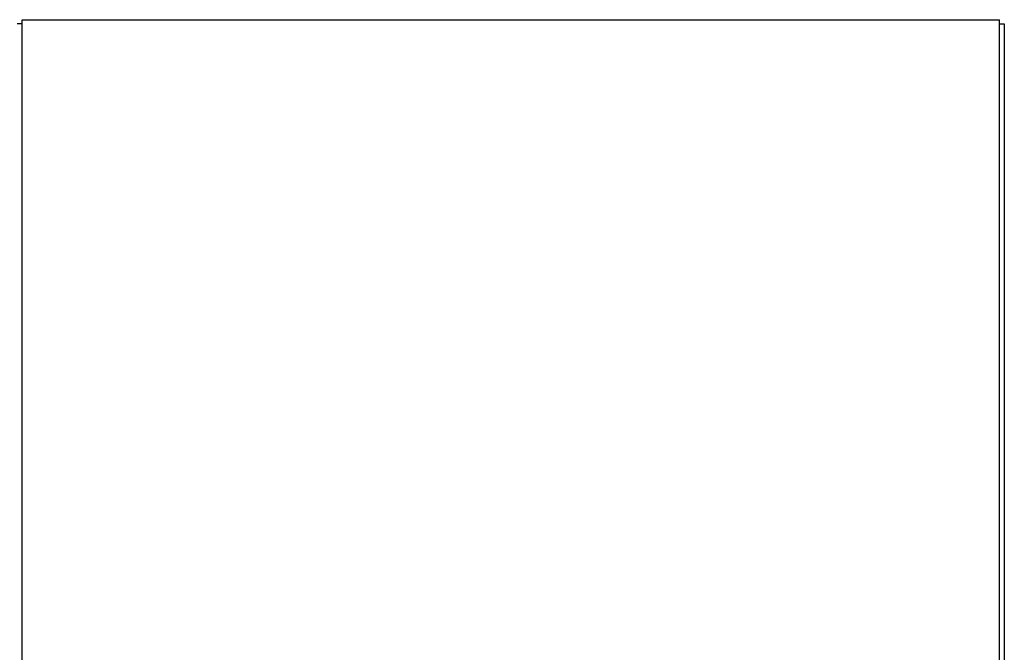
# Model space of a CAD drawing. Header units: inches. Extents: x 0 to 291, y 0 to 188.
# Tile 78 of 113: x 122 to 136, y 165 to 174. Entities that reach past the tile are written whole.
import ezdxf

# ---------------------------------------------------------------- set-up
doc = ezdxf.new("R2010")
doc.units = ezdxf.units.IN
doc.header["$LTSCALE"] = 16.018896
doc.header["$MEASUREMENT"] = 0
doc.layers.get('0').update_dxf_attribs({"linetype": 'CONTINUOUS'})

msp = doc.modelspace()

# ---------------------------------------------------------------- linework, layer by layer
at = {"color": 7, "linetype": 'Continuous'}
for p, q in [((121.542, 174.185), (121.467, 174.185)), ((136.392, 174.185), (136.467, 174.185))]:
    msp.add_line(p, q, dxfattribs=at)
at = {"color": 3, "linetype": 'Continuous'}
for p, q in [((121.542, 174.248), (136.392, 174.248)), ((121.542, 156.368), (121.542, 174.248)), ((136.392, 156.368), (136.392, 174.248)), ((136.467, 174.185), (136.467, 156.365))]:
    msp.add_line(p, q, dxfattribs=at)

doc.saveas('drawing.dxf')
